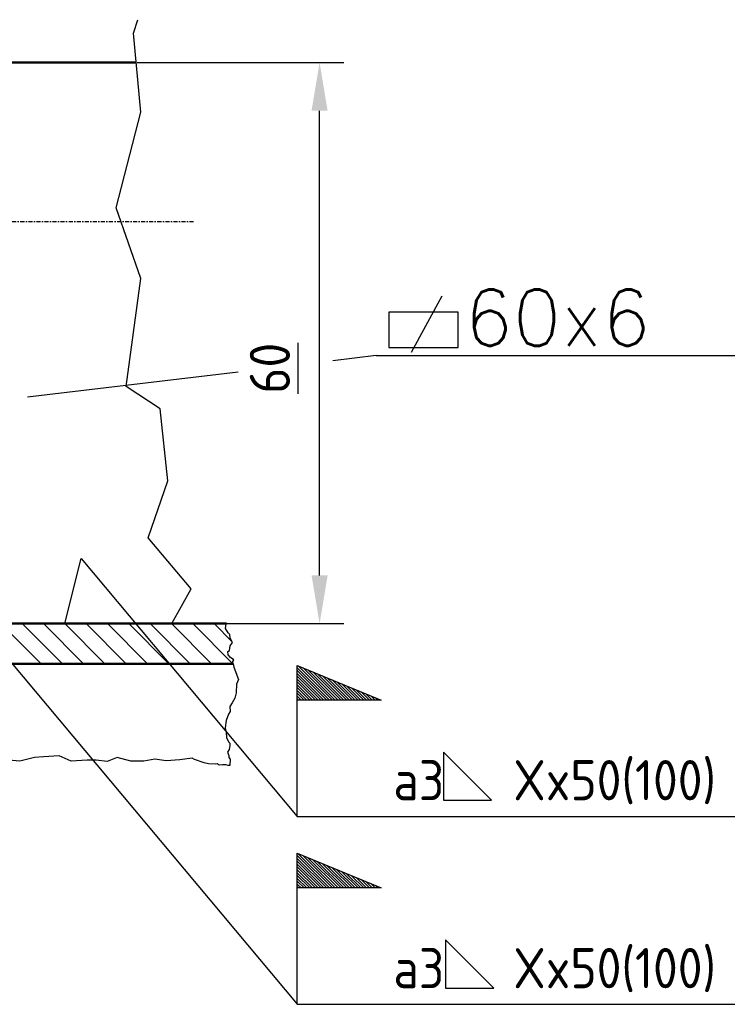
# Model space of a CAD drawing. Header units: millimetres. Extents: x -187295 to -99325, y -133089 to -73689.
# Tile 24 of 34: x -144321 to -139922, y -124891 to -118769. Entities that reach past the tile are written whole.
import ezdxf
from ezdxf.enums import TextEntityAlignment as Align

# ---------------------------------------------------------------- set-up
doc = ezdxf.new("R2010")
doc.units = ezdxf.units.MM
doc.header["$LTSCALE"] = 50
doc.linetypes.add('DASHDOT', pattern=[1, 0.5, -0.25, 0, -0.25])
doc.layers.add('AM_0', color=7, linetype='Continuous', lineweight=50)
for name, color, linetype in [('ANDRZEJ', 7, 'Continuous'), ('KANAť', 1, 'Continuous'), ('KOSMETYKA', 7, 'Continuous')]:
    doc.layers.add(name, color=color, linetype=linetype)
doc.styles.add('ROMANS', font='romans', dxfattribs={"width": 0.8})
doc.styles.get("Standard").update_dxf_attribs({"font": 'ISOCP.SHX'})

msp = doc.modelspace()

# ---------------------------------------------------------------- linework, layer by layer
at = {"color": 3}
for p, q in [((-144188.33, -122774.14), (-144438.33, -122524.14)), ((-144055.747, -122774.14), (-144305.747, -122524.14)), ((-143923.165, -122774.14), (-144173.165, -122524.14)), ((-143790.582, -122774.14), (-144040.582, -122524.14)), ((-143658, -122774.14), (-143908, -122524.14)), ((-143525.417, -122774.14), (-143775.417, -122524.14)), ((-143392.835, -122774.14), (-143642.835, -122524.14)), ((-143260.252, -122774.14), (-143510.252, -122524.14)), ((-143127.67, -122774.14), (-143377.67, -122524.14)), ((-142995.087, -122774.14), (-143245.087, -122524.14)), ((-142999.644, -122637.001), (-143112.505, -122524.14))]:
    msp.add_line(p, q, dxfattribs=at)
at = {"layer": 'AM_0'}
for p, q in [((-144626.154, -119034.962), (-143596.098, -119034.962)), ((-143035.365, -122524.14), (-144408.191, -122524.14)), ((-142993.763, -122774.14), (-146160.954, -122774.14))]:
    msp.add_line(p, q, dxfattribs=at)
at = {"layer": 'ANDRZEJ', "color": 3}
for p, q in [((-141387.005, -123622.299), (-141687.005, -123322.299)), ((-141687.005, -123322.299), (-141687.005, -123622.299)), ((-141687.005, -123622.299), (-141387.005, -123622.299)), ((-142595.202, -123722.299), (-139495.202, -123722.299)), ((-141673.804, -124490.922), (-141673.804, -124790.922)), ((-141373.804, -124790.922), (-141673.804, -124490.922)), ((-141673.804, -124790.922), (-141373.804, -124790.922)), ((-142595.202, -124890.922), (-139495.202, -124890.922))]:
    msp.add_line(p, q, dxfattribs=at)
at = {"layer": 'KANAť', "color": 3}
msp.add_line((-142105.203, -120856.534), (-139665.203, -120856.534), dxfattribs=at)
at = {"layer": 'KOSMETYKA', "color": 3, "linetype": 'Continuous'}
for p, q in [((-143613.13, -118852.377), (-143586.296, -118768.726)), ((-143567.304, -119343.642), (-143613.13, -118852.377)), ((-143720.687, -119938.332), (-143567.304, -119343.642)), ((-143567.304, -120377.884), (-143720.687, -119938.332)), ((-143658.956, -121050.142), (-143567.304, -120377.884)), ((-143567.304, -120377.884), (-143567.304, -120377.884)), ((-143446.751, -121188.041), (-143658.956, -121050.142)), ((-143400.925, -121636.212), (-143446.751, -121188.041)), ((-143521.478, -121989.579), (-143400.925, -121636.212)), ((-143255.714, -122308.47), (-143521.478, -121989.579)), ((-143374.861, -122523.937), (-143255.714, -122308.47)), ((-143374.842, -122524.14), (-143374.861, -122523.937))]:
    msp.add_line(p, q, dxfattribs=at)
at = {"layer": 'KOSMETYKA', "color": 3}
for p, q in [((-143589.848, -119034.962), (-142306.52, -119034.962)), ((-142456.52, -122224.14), (-142456.52, -119334.962)), ((-141885.203, -120836.534), (-141695.203, -120486.534)), ((-141595.203, -120586.534), (-142025.203, -120586.534)), ((-142025.203, -120586.534), (-142025.203, -120806.534)), ((-141595.203, -120806.534), (-141595.203, -120586.534)), ((-142025.203, -120806.534), (-141595.203, -120806.534)), ((-142105.203, -120856.534), (-142374.509, -120888.859)), ((-142963.26, -120959.526), (-144271.336, -121116.534)), ((-144040.582, -122524.14), (-143938.943, -122117.963)), ((-143938.943, -122117.963), (-142595.202, -123722.299)), ((-144611.741, -122483.312), (-142595.202, -124890.922)), ((-143504.002, -122524.14), (-142306.52, -122524.14)), ((-143041.294, -122554.052), (-143037.147, -122525.583)), ((-143024.291, -122580.181), (-143041.294, -122554.052)), ((-143037.147, -122525.583), (-143035.365, -122524.14)), ((-143013.508, -122592.27), (-143024.291, -122580.181)), ((-143011.434, -122614.5), (-143013.508, -122592.27)), ((-142997.334, -122641.409), (-143011.434, -122614.5)), ((-143015.582, -122691.717), (-143011.434, -122661.298)), ((-143011.434, -122661.298), (-142997.334, -122641.409)), ((-143011.434, -122661.298), (-143011.434, -122661.298)), ((-143026.364, -122697.957), (-143015.582, -122691.717)), ((-143024.291, -122718.236), (-143026.364, -122697.957)), ((-143009.361, -122734.225), (-143024.291, -122718.236)), ((-142989.869, -122748.655), (-143009.361, -122734.225)), ((-142995.261, -122758.404), (-142989.869, -122748.655)), ((-142993.763, -122774.14), (-142995.261, -122758.404)), ((-142993.763, -122774.14), (-142988.936, -122795.112)), ((-142988.936, -122795.112), (-142986.124, -122805.69)), ((-142986.124, -122805.69), (-142977.687, -122826.847)), ((-142595.202, -122998.901), (-142595.202, -122783.455)), ((-142595.202, -122783.455), (-142073.138, -122998.901)), ((-142394.094, -122998.901), (-142595.202, -122797.793)), ((-142376.416, -122998.901), (-142589.515, -122785.802)), ((-142358.739, -122998.901), (-142559.416, -122798.223)), ((-142341.061, -122998.901), (-142529.317, -122810.644)), ((-142977.687, -122826.847), (-142960.813, -122871.806)), ((-142960.813, -122871.806), (-142972.062, -122900.897)), ((-142411.772, -122998.901), (-142595.202, -122815.471)), ((-142429.449, -122998.901), (-142595.202, -122833.148)), ((-142447.127, -122998.901), (-142595.202, -122850.826)), ((-142464.805, -122998.901), (-142595.202, -122868.504)), ((-142323.383, -122998.901), (-142499.218, -122823.065)), ((-142305.706, -122998.901), (-142469.12, -122835.487)), ((-142288.028, -122998.901), (-142439.021, -122847.908)), ((-142270.35, -122998.901), (-142408.922, -122860.329)), ((-142972.062, -122900.897), (-142974.874, -122953.79)), ((-142482.482, -122998.901), (-142595.202, -122886.181)), ((-142500.16, -122998.901), (-142595.202, -122903.859)), ((-142517.838, -122998.901), (-142595.202, -122921.537)), ((-142252.673, -122998.901), (-142378.823, -122872.75)), ((-142234.995, -122998.901), (-142348.724, -122885.172)), ((-142217.317, -122998.901), (-142318.625, -122897.593)), ((-142199.64, -122998.901), (-142288.526, -122910.014)), ((-142181.962, -122998.901), (-142258.427, -122922.435)), ((-142983.311, -122988.171), (-143000.185, -123017.262)), ((-142974.874, -122953.79), (-142983.311, -122988.171)), ((-142535.515, -122998.901), (-142595.202, -122939.214)), ((-142553.193, -122998.901), (-142595.202, -122956.892)), ((-142570.871, -122998.901), (-142595.202, -122974.57)), ((-142588.548, -122998.901), (-142595.202, -122992.247)), ((-142164.284, -122998.901), (-142228.328, -122934.857)), ((-142146.607, -122998.901), (-142198.229, -122947.278)), ((-142128.929, -122998.901), (-142168.13, -122959.699)), ((-142111.251, -122998.901), (-142138.031, -122972.12)), ((-142093.574, -122998.901), (-142107.932, -122984.542)), ((-143000.185, -123017.262), (-143014.247, -123038.419)), ((-143014.247, -123038.419), (-143011.714, -123070.023)), ((-142595.202, -123722.299), (-142595.202, -122998.901)), ((-142073.138, -122998.901), (-142595.202, -122998.901)), ((-142075.896, -122998.901), (-142077.833, -122996.963)), ((-143023.637, -123086.779), (-143037.699, -123126.449)), ((-143011.714, -123070.023), (-143023.637, -123086.779)), ((-143037.699, -123126.449), (-143043.323, -123171.408)), ((-143043.323, -123171.408), (-143037.699, -123200.499)), ((-143037.699, -123200.499), (-143034.886, -123232.234)), ((-143034.886, -123232.234), (-143023.637, -123258.681)), ((-143023.637, -123258.681), (-143015.2, -123266.615)), ((-143015.2, -123282.482), (-143018.012, -123306.284)), ((-143015.2, -123266.615), (-143015.2, -123282.482)), ((-144229.176, -123355.776), (-144320.711, -123378.074)), ((-144172.93, -123353.131), (-144229.176, -123355.776)), ((-144074.498, -123345.197), (-144172.93, -123353.131)), ((-144000.105, -123378.074), (-144074.498, -123345.197)), ((-143714.519, -123355.776), (-143777.93, -123380.718)), ((-143630.149, -123379.578), (-143714.519, -123355.776)), ((-143247.671, -123361.065), (-143325.749, -123371.378)), ((-143233.609, -123368.999), (-143247.671, -123361.065)), ((-143018.012, -123306.284), (-143029.262, -123322.152)), ((-143029.262, -123322.152), (-143021.636, -123344.064)), ((-143021.636, -123344.064), (-143021.636, -123357.288)), ((-143021.636, -123357.288), (-143012.133, -123367.363)), ((-144320.711, -123378.074), (-144388.207, -123372.784)), ((-143901.673, -123372.784), (-144000.105, -123378.074)), ((-143845.426, -123372.784), (-143901.673, -123372.784)), ((-143777.93, -123380.718), (-143845.426, -123372.784)), ((-143548.591, -123379.578), (-143630.149, -123379.578)), ((-143481.095, -123366.354), (-143548.591, -123379.578)), ((-143410.119, -123376.668), (-143481.095, -123366.354)), ((-143325.749, -123371.378), (-143410.119, -123376.668)), ((-143174.55, -123390.156), (-143233.609, -123368.999)), ((-143146.427, -123395.445), (-143174.55, -123390.156)), ((-143101.429, -123398.09), (-143146.427, -123395.445)), ((-143092.992, -123395.445), (-143101.429, -123398.09)), ((-143080.142, -123404.506), (-143092.992, -123395.445)), ((-143060.455, -123401.861), (-143080.142, -123404.506)), ((-143039.969, -123401.232), (-143060.455, -123401.861)), ((-143025.907, -123406.521), (-143039.969, -123401.232)), ((-143014.658, -123406.521), (-143025.907, -123406.521)), ((-143012.133, -123367.363), (-143014.658, -123406.521)), ((-142595.202, -124167.523), (-142595.202, -123952.078)), ((-142595.202, -123952.078), (-142073.138, -124167.523)), ((-142394.094, -124167.523), (-142595.202, -123966.416)), ((-142376.416, -124167.523), (-142589.515, -123954.424)), ((-142358.739, -124167.523), (-142559.416, -123966.846)), ((-142411.772, -124167.523), (-142595.202, -123984.093)), ((-142429.449, -124167.523), (-142595.202, -124001.771)), ((-142447.127, -124167.523), (-142595.202, -124019.449)), ((-142341.061, -124167.523), (-142529.317, -123979.267)), ((-142323.383, -124167.523), (-142499.218, -123991.688)), ((-142305.706, -124167.523), (-142469.12, -124004.109)), ((-142288.028, -124167.523), (-142439.021, -124016.531)), ((-142270.35, -124167.523), (-142408.922, -124028.952)), ((-142464.805, -124167.523), (-142595.202, -124037.126)), ((-142482.482, -124167.523), (-142595.202, -124054.804)), ((-142500.16, -124167.523), (-142595.202, -124072.482)), ((-142517.838, -124167.523), (-142595.202, -124090.159)), ((-142252.673, -124167.523), (-142378.823, -124041.373)), ((-142234.995, -124167.523), (-142348.724, -124053.795)), ((-142217.317, -124167.523), (-142318.625, -124066.216)), ((-142199.64, -124167.523), (-142288.526, -124078.637)), ((-142181.962, -124167.523), (-142258.427, -124091.058)), ((-142535.515, -124167.523), (-142595.202, -124107.837)), ((-142553.193, -124167.523), (-142595.202, -124125.515)), ((-142570.871, -124167.523), (-142595.202, -124143.192)), ((-142164.284, -124167.523), (-142228.328, -124103.48)), ((-142146.607, -124167.523), (-142198.229, -124115.901)), ((-142128.929, -124167.523), (-142168.13, -124128.322)), ((-142111.251, -124167.523), (-142138.031, -124140.743)), ((-142093.574, -124167.523), (-142107.932, -124153.165)), ((-142588.548, -124167.523), (-142595.202, -124160.87)), ((-142073.138, -124167.523), (-142595.202, -124167.523)), ((-142595.202, -124890.922), (-142595.202, -124167.523)), ((-142075.896, -124167.523), (-142077.833, -124165.586))]:
    msp.add_line(p, q, dxfattribs=at)
at = {"layer": 'KOSMETYKA', "color": 3, "linetype": 'DASHDOT'}
msp.add_line((-153535.342, -120024.14), (-143233.631, -120024.14), dxfattribs=at)
at = {"layer": 'KOSMETYKA', "color": 3}
for points in [[(-142506.52, -119334.962), (-142406.52, -119334.962), (-142456.52, -119034.962)], [(-142506.52, -122224.14), (-142406.52, -122224.14), (-142456.52, -122524.14)]]:
    msp.add_solid(points, dxfattribs=at)

# ---------------------------------------------------------------- texts
at = {"layer": 'ANDRZEJ', "color": 3}
for p in [(-140995.202, -123622.299), (-140995.202, -124790.922)]:
    msp.add_text('a3   Xx50(100)', height=250, dxfattribs=at).set_placement(p, align=Align.CENTER)
at = {"layer": 'KOSMETYKA', "color": 3, "style": 'ROMANS'}
msp.add_text('60x6', height=350, dxfattribs=at).set_placement((-141555.203, -120796.534))
at = {"layer": 'KOSMETYKA', "color": 3, "insert": (-142765.52, -120935.792), "char_height": 250, "attachment_point": 5, "rotation": 90}
msp.add_mtext('\\A1;\\L60', dxfattribs=at)

doc.saveas('drawing.dxf')
